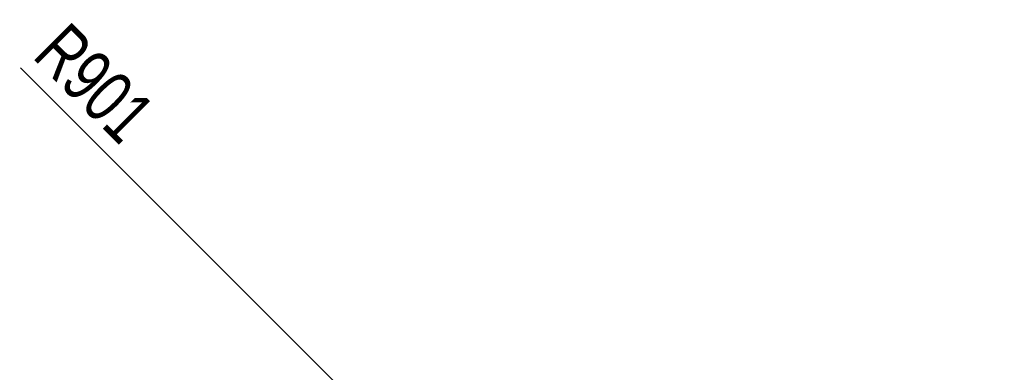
# Model space of a CAD drawing. Header units: millimetres. Extents: x 0 to 420, y 0 to 297.
# Tile 5 of 131: x 109 to 174, y 116 to 139. Entities that reach past the tile are written whole.
import ezdxf

# ---------------------------------------------------------------- set-up
doc = ezdxf.new("R2010")
doc.units = ezdxf.units.MM
doc.layers.add('0COTES', color=5, linetype='Continuous')
doc.styles.add('SLDTEXTSTYLE0', font='TXT', dxfattribs={"width": 0.75})
doc.dimstyles.new('SLDDIMSTYLE1', dxfattribs={"dimtxt": 3.5, "dimasz": 3.302, "dimexe": 0, "dimexo": 0.0625, "dimgap": 0.875, "dimtad": 1, "dimdec": 0, "dimlfac": 20, "dimrnd": 1e-09, "dimzin": 12, "dimdsep": 46, "dimtxsty": 'SLDTEXTSTYLE0', "dimsah": 1, "dimcen": 0, "dimadec": 0, "dimazin": 3, "dimtfac": 1, "dimtdec": 0, "dimtofl": 0, "dimtmove": 0, "dimatfit": 3, "dimfxl": 0, "dimfrac": 2, "dimtolj": 1, "dimtzin": 12, "dimarcsym": 0})

# ---------------------------------------------------------------- blocks, each defined once
blk = doc.blocks.new('_D_5')
at = {"layer": '0COTES'}
for q in [(109.054, 136.014), (174.319, 70.749)]:
    blk.add_line((142.466, 102.602), q, dxfattribs=at)
blk.add_arc((174.319, 70.749), 45.046, 135.61866, 136.27172, dxfattribs=at)
blk.add_solid([(142.466, 102.602), (140.491, 105.296), (139.772, 104.577)], dxfattribs=at)
at = {"layer": '0COTES', "insert": (112.243, 139.203), "char_height": 3.5, "attachment_point": 1, "rotation": 315, "style": 'SLDTEXTSTYLE0'}
blk.add_mtext('R901', dxfattribs=at)

msp = doc.modelspace()

# ---------------------------------------------------------------- dimensions: what is measured, and where the dimension line sits
at = {"layer": '0COTES'}
dim = msp.add_radius_dim(center=(174.319, 70.749), mpoint=(142.466, 102.602), dimstyle='SLDDIMSTYLE1', dxfattribs=at)
dim.commit()
dim.dimension.update_dxf_attribs({"geometry": '_D_5', "text_midpoint": (112.768, 132.3), "dimtype": 164})

doc.saveas('drawing.dxf')
